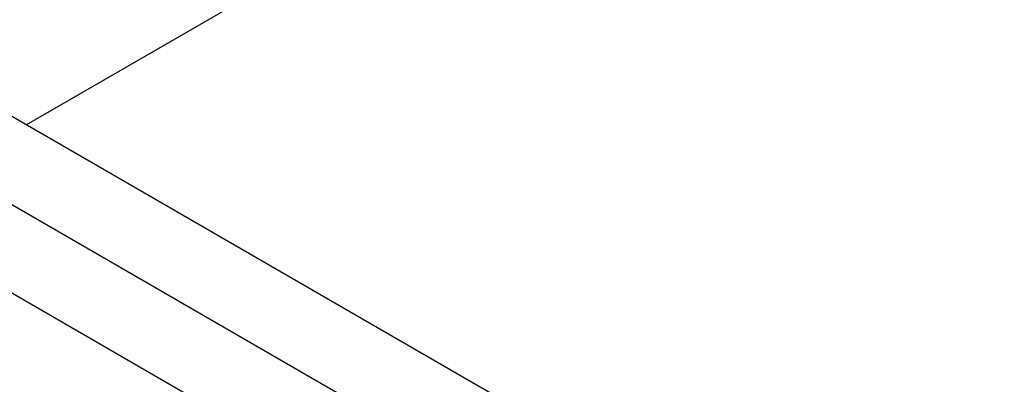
# Model space of a CAD drawing. Header units: inches. Extents: x 0.3 to 33.8, y 0.2 to 21.7.
# Tile 183 of 209: x 31.148 to 31.3755, y 13.8905 to 13.9746. Entities that reach past the tile are written whole.
import ezdxf

# ---------------------------------------------------------------- set-up
doc = ezdxf.new("R2010")
doc.units = ezdxf.units.IN
doc.header["$MEASUREMENT"] = 0

msp = doc.modelspace()

# ---------------------------------------------------------------- linework, layer by layer
at = {"color": 7, "linetype": 'Continuous', "lineweight": 25}
for p, q in [((31.14954, 13.95039), (31.63134, 14.22852)), ((31.84778, 13.5473), (30.94622, 14.06776)), ((31.35281, 13.81263), (30.92854, 14.05756)), ((31.83011, 13.5371), (30.92854, 14.05756)), ((31.33513, 13.80243), (30.91087, 14.04735))]:
    msp.add_line(p, q, dxfattribs=at)

doc.saveas('drawing.dxf')
